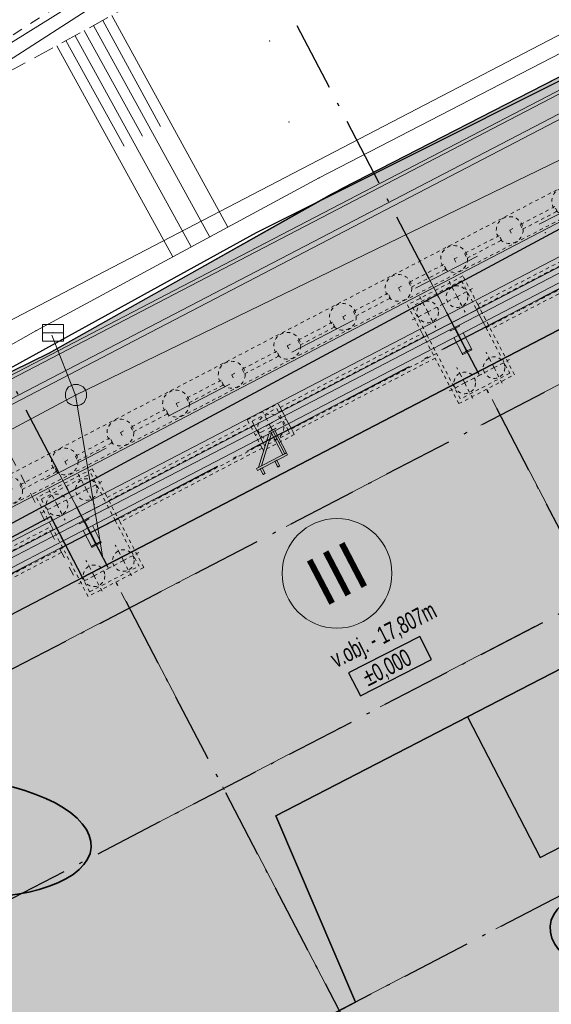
# Model space of a CAD drawing. Header units: metres. Extents: x -535942 to -530626, y -1087729 to -1086275.
# Tile 71 of 247: x -534302 to -534287, y -1086897 to -1086869. Entities that reach past the tile are written whole.
import ezdxf
from ezdxf.enums import TextEntityAlignment as Align

# ---------------------------------------------------------------- set-up
doc = ezdxf.new("R2010")
doc.units = ezdxf.units.M
for name, pattern in [('A_CARA_07', [7, 5, -2]), ('A_CARA_15', [7.6, 5, -1.3, 0, -1.3]), ('A_CARA_16', [11.4, 6, -1.8, 0, -1.8, 0, -1.8]), ('B_CARA_02', [2, 1, -1]), ('B_CARA_03', [3, 2, -1]), ('C_1', [0.6, 0.3, -0.3]), ('C_2', [0.9, 0.6, -0.3]), ('Čerchovaná 20mm', [3000, 2000, -500, 0, -500])]:
    doc.linetypes.add(name, pattern=pattern)
for name, color, linetype in [('18', 7, 'Continuous'), ('2', 7, 'Continuous'), ('22', 7, 'Continuous'), ('25', 7, 'Continuous'), ('8', 7, 'Continuous'), ('_blok katastr', 7, 'Continuous'), ('_blok SS sítě', 7, 'Continuous'), ('_blok zaměření - nové', 7, 'Continuous'), ('_základy', 7, 'Continuous'), ('AG popis nové', 240, 'Continuous'), ('AG_srafy SS komunikace', 253, 'Continuous'), ('CA_ZÁKLADY PAŽENÍ', 10, 'A_CARA_07'), ('RP_kom_odvodnění', 160, 'Continuous')]:
    doc.layers.add(name, color=color, linetype=linetype)
for name, color, linetype, lineweight in [('AG budovy tence', 240, 'Continuous', 18), ('AG budovy tluste', 240, 'Continuous', 50), ('AG kanal destova', 24, 'G_POTR_626_PN', 35), ('AG plyn', 251, 'G_POTR_632_PN', 13), ('AG silno NN', 251, 'G_VED_660_PN', 13), ('AG_SS kanal_déšť', 251, 'G_POTR_626_PN', 13), ('AG_SS osvětlení', 251, 'HP_04_VO', 13), ('CA_NEVHRA', 3, 'A_CARA_07', 9), ('CA_NEVHRA1_červená', 10, 'A_CARA_16', 25), ('CA_OSY', 5, 'A_CARA_15', 18), ('CA_PAŽENÍ', 10, 'Continuous', 25), ('CA_POHHRA25', 7, 'Continuous', 25), ('CA_REZY', 1, 'Continuous', 50), ('CA_ZAKLADY25', 7, 'Continuous', 18), ('RP_kom_popis', 240, 'Continuous', 35), ('RP_kom_srafy_asfalt', 41, 'Continuous', 18), ('RP_komunikace', 240, 'Continuous', 35), ('SS_KOTY', 3, 'Continuous', 25), ('SS_TEXT5', 4, 'Continuous', 50)]:
    doc.layers.add(name, color=color, linetype=linetype, lineweight=lineweight)
for name, color, linetype, lineweight, true_color in [('AG_Demolice', 7, 'Continuous', 25, 0xff8000), ('AG_dotčená parcela', 7, 'Continuous', 30, 0x007f00), ('BT_hranice_budov', 7, 'Continuous', 30, 0x007f00)]:
    doc.layers.add(name, color=color, linetype=linetype, lineweight=lineweight, true_color=true_color)
doc.layers.add('AG_revizni oblacek', color=111, linetype='Continuous', plot=False)
doc.layers.add('BT_hranice_parcel', color=7, linetype='Continuous', true_color=0x007f00)
doc.layers.add('BT_vnitrni_kresby', color=7, linetype='Continuous', true_color=0x007f00)
doc.styles.add('Annotative', font='txt')
doc.styles.add('PM-Poznámka', font='ARIALN.TTF', dxfattribs={"width": 0.8})
doc.styles.add('ROMANS', font='romans')
doc.linetypes.add('G_POTR_626_PN', pattern='A,0.5,-1,2,-6.5,[8,hpfmlin.shx,S=1,R=0,X=0,Y=0],-6.5,2,-1,0.5', length=20)
doc.linetypes.add('G_POTR_632_PN', pattern='A,0.5,-1,2,-6.5,[13,hpfmlin.shx,S=1,R=0,X=0,Y=0],-6.5,2,-1,0.5', length=20)
doc.linetypes.add('G_VED_660_PN', pattern='A,0.5,-1,2,-6.5,[28,hpfmlin.shx,S=1,R=0,X=0,Y=0],-6.5,2,-1,0.5', length=20)
doc.linetypes.add('HP_04_VO', pattern='A,0.5,-1,2,-5,[28,hpfmlin.shx,S=1,R=0,X=0,Y=0],-0.8,["VO",ROMANS,S=1.7,R=0,X=2.75,Y=-0.8],-7,2,-1,0.5', length=19.8)
doc.dimstyles.new('RP_Poznámkový', dxfattribs={"dimscale": 0, "dimtxt": 2, "dimasz": 2, "dimexe": 0, "dimexo": 5, "dimgap": 0.5, "dimtad": 1, "dimzin": 1, "dimtxsty": 'PM-Poznámka', "dimblk": 'ARCHTICK', "dimcen": 2.5, "dimclrd": 256, "dimclre": 256, "dimclrt": 256, "dimadec": 5, "dimazin": 0, "dimtm": 1e-09, "dimtfac": 1, "dimtmove": 1, "dimatfit": 3, "dimldrblk": 'CLOSEDBLANK', "dimfxl": 10, "dimfxlon": 1, "dimtfill": 1, "dimlwd": 13, "dimlwe": 13, "dimarcsym": 0})

# ---------------------------------------------------------------- blocks, each defined once
blk = doc.blocks.new('_KATASTR')
at = {"layer": 'AG_dotčená parcela', "color": 3, "lineweight": 35, "true_color": 0x00ff00}
for centre in [(-534303.619, -1086892.136), (-534282.772, -1086894.953)]:
    blk.add_ellipse(centre, major_axis=(3.835, -0.276), ratio=0.441498, dxfattribs=at)
at = {"layer": 'BT_hranice_budov', "lineweight": -3}
blk.add_lwpolyline([(-534273.16, -1086880.49), (-534281.13, -1086884.61), (-534288.98, -1086888.66), (-534294.48, -1086891.5), (-534292.19, -1086896.86), (-534294.49, -1086898.07), (-534322.75, -1086913), (-534326.38, -1086914.91), (-534331.97, -1086905.23), (-534333.59, -1086902.12), (-534304.47, -1086886.96), (-534300.03, -1086884.65), (-534277.03, -1086872.68)], dxfattribs=at)
at = {"layer": 'BT_hranice_parcel', "lineweight": -3}
for points in [[(-534198.96, -1086836), (-534210.92, -1086842.13), (-534222.39, -1086848.06), (-534226.92, -1086849.68), (-534229.45, -1086849.17), (-534234.16, -1086847.82), (-534239.74, -1086847.8), (-534244.99, -1086849.4), (-534260.32, -1086856.66), (-534281.87, -1086868.15), (-534295.05, -1086874.75), (-534338.12, -1086898.49), (-534383.25, -1086923.8)], [(-534278.2, -1086870.91), (-534280.81, -1086872.42), (-534283.9, -1086873.33), (-534336.41, -1086901.56), (-534380.73, -1086926.26), (-534387.36, -1086930.06), (-534395.68, -1086937.38), (-534400.23, -1086943.77), (-534402.1, -1086949.28), (-534402.94, -1086954.59), (-534401.71, -1086960.85), (-534397.72, -1086964.65), (-534394.01, -1086965.74), (-534388.06, -1086961.48), (-534382.1, -1086954.4), (-534380.8, -1086952.07), (-534380.09, -1086950.32), (-534377.66, -1086948.55)], [(-534277.03, -1086872.68), (-534300.03, -1086884.65), (-534300.94, -1086882.9), (-534305.36, -1086885.26), (-534304.47, -1086886.96), (-534333.59, -1086902.12), (-534331.97, -1086905.23)], [(-534326.38, -1086914.91), (-534322.75, -1086913), (-534318.97, -1086921.18), (-534290.27, -1086906.12), (-534294.49, -1086898.07), (-534292.19, -1086896.86), (-534294.48, -1086891.5), (-534288.98, -1086888.66), (-534286.89, -1086892.7), (-534279.04, -1086888.65), (-534281.13, -1086884.61)]]:
    blk.add_lwpolyline(points, dxfattribs=at)
at = {"layer": 'BT_vnitrni_kresby', "lineweight": -3}
for points in [[(-534304.47, -1086886.96), (-534300.03, -1086884.65)], [(-534288.98, -1086888.66), (-534281.13, -1086884.61)]]:
    blk.add_lwpolyline(points, dxfattribs=at)
blk = doc.blocks.new('kanalizace SS')
at = {"layer": 'AG_SS kanal_déšť', "ltscale": 0.7}
for p, q in [((-534300.23, -1086879.41), (-534281.35, -1086870.23)), ((-534300.91, -1086877.69), (-534300.23, -1086879.41)), ((-534309.85, -1086884.55), (-534300.23, -1086879.41)), ((-534300.23, -1086879.41), (-534299.446, -1086884.084))]:
    blk.add_line(p, q, dxfattribs=at)
blk = doc.blocks.new('ss plyn')
at = {"layer": 'AG plyn', "color": 251, "lineweight": 15, "ltscale": 0.5}
blk.add_line((-534277.956, -1086854.287), (-534304.922, -1086871.042), dxfattribs=at)
blk.add_line((-534277.956, -1086854.287), (-534304.922, -1086871.042), dxfattribs=at)
blk = doc.blocks.new('SS nízké napětí')
at = {"layer": 'AG silno NN', "ltscale": 0.7}
blk.add_line((-534331.2978, -1086888.58951), (-534290.8331, -1086862.49948), dxfattribs=at)
blk = doc.blocks.new('ss_vo')
at = {"layer": 'AG_SS osvětlení', "ltscale": 0.7}
blk.add_line((-534317.8484, -1086885.4622), (-534284.3182, -1086868.0014), dxfattribs=at)
blk = doc.blocks.new('Z620')
at = {"color": 0, "lineweight": -2}
for p, q in [((-0.21, 0.24), (-0.06, 0.3)), ((-0.06, 0.3), (0.06, 0.3)), ((0.06, 0.3), (0.21, 0.24)), ((-0.3, 0.06), (-0.27, 0.15)), ((-0.3, -0.06), (-0.3, 0.06)), ((-0.27, 0.15), (-0.21, 0.24)), ((0.21, 0.24), (0.27, 0.15)), ((0.27, 0.15), (0.3, 0.06)), ((0.3, 0.06), (0.3, -0.06)), ((-0.24, -0.21), (-0.3, -0.06)), ((-0.15, -0.27), (-0.24, -0.21)), ((-0.06, -0.3), (-0.15, -0.27)), ((0.15, -0.27), (0.06, -0.3)), ((0.24, -0.21), (0.15, -0.27)), ((0.3, -0.06), (0.24, -0.21)), ((0.06, -0.3), (-0.06, -0.3))]:
    blk.add_line(p, q, dxfattribs=at)
blk = doc.blocks.new('Z38')
at = {"color": 0, "lineweight": -2}
for p, q in [((0.3, 0.24), (-0.3, 0.24)), ((-0.3, 0.24), (-0.3, -0.24)), ((-0.3, 0), (0.3, 0)), ((0.3, -0.24), (0.3, 0.24)), ((-0.3, -0.24), (0.3, -0.24))]:
    blk.add_line(p, q, dxfattribs=at)
blk = doc.blocks.new('Zaměření - zekan')
at = {"layer": 'AG_srafy SS komunikace', "transparency": 33554516}
h = blk.add_hatch(color=256, dxfattribs=at)
h.dxf.hatch_style = 1
h.paths.add_polyline_path([(-534240.26, -1086848.01), (-534242.39, -1086848.54), (-534243.974, -1086849.136), (-534248.67, -1086851.22), (-534254.11, -1086853.75), (-534260.09, -1086856.64), (-534264.42, -1086858.86), (-534270.39, -1086862.11), (-534275.64, -1086864.95), (-534281.45, -1086868.07), (-534281.659, -1086868.183), (-534285.72, -1086869.95), (-534292.582, -1086873.477), (-534300.99, -1086878.21), (-534304.7, -1086880.03), (-534311.17, -1086883.6), (-534311.21, -1086883.69), (-534319, -1086887.9), (-534326.28, -1086891.8), (-534333.68, -1086895.85), (-534341.033, -1086899.872), (-534342.39, -1086900.59), (-534348.52, -1086904), (-534357.39, -1086909.18), (-534363.51, -1086912.76), (-534368.15, -1086915.35), (-534368.58, -1086915.38), (-534371.67, -1086917.17), (-534371.6, -1086917.36), (-534374.61, -1086918.91), (-534375.85, -1086919.55), (-534383.298, -1086923.67), (-534387.62, -1086926.167), (-534390.99, -1086928.47), (-534395.26, -1086932.19), (-534398.39, -1086935.37), (-534401.04, -1086938.71), (-534403.34, -1086942.64), (-534405.25, -1086947.26), (-534406.47, -1086948.88), (-534407.31, -1086949.26), (-534408.77, -1086950.15), (-534411.9, -1086951.42), (-534412.44, -1086951.7), (-534411.572, -1086955.25), (-534406.31, -1086953.97), (-534406.43, -1086955.99), (-534406.92, -1086958.84), (-534407.82, -1086961.82), (-534408.73, -1086963.55), (-534410.13, -1086965.71), (-534411.33, -1086966.62), (-534411.44, -1086966.66), (-534412.09, -1086967.39), (-534412.79, -1086968.05), (-534413.62, -1086968.71), (-534414.49, -1086969.26), (-534416.26, -1086969.93), (-534415.54, -1086973.73), (-534414.56, -1086973.85), (-534413.62, -1086974.05), (-534405.67, -1086972.87), (-534403.64, -1086972.67), (-534402.63, -1086972.81), (-534401.62, -1086973.13), (-534400.5, -1086973.63), (-534397.57, -1086975.25), (-534395.92, -1086976.46), (-534395, -1086977.42), (-534392.36, -1086981.04), (-534391.77, -1086982.25), (-534391.1, -1086982), (-534390.78, -1086982.85), (-534391.39, -1086983.1), (-534390.58, -1086985.29), (-534390.25, -1086986.4), (-534390.1, -1086987.69), (-534390.06, -1086988.65), (-534390.2, -1086989.8), (-534390.5, -1086990.92), (-534391.16, -1086992.45), (-534391.4, -1086992.91), (-534381.94, -1086987.31), (-534382.24, -1086986.32), (-534382.32, -1086985.31), (-534382.16, -1086984.27), (-534381.82, -1086983.34), (-534381.32, -1086982.44), (-534380.71, -1086981.63), (-534379.98, -1086980.93), (-534379.21, -1086980.3), (-534378.39, -1086979.72), (-534377.467, -1086979.211), (-534373.711, -1086977.112), (-534372.583, -1086976.508), (-534371.89, -1086976.12), (-534371.16, -1086975.66), (-534367.03, -1086973.76), (-534365.62, -1086973.12), (-534362.45, -1086971.42), (-534362.565, -1086971.198), (-534357.153, -1086968.396), (-534349.974, -1086964.676), (-534344.031, -1086961.597), (-534335.38, -1086957.063), (-534329.65, -1086954.06), (-534329.53, -1086954.31), (-534329, -1086954.29), (-534328.53, -1086954.37), (-534328.09, -1086954.52), (-534327.64, -1086954.75), (-534327.21, -1086955.13), (-534326.4, -1086956.7), (-534323.4, -1086955.17), (-534324.27, -1086953.55), (-534324.32, -1086953.03), (-534324.26, -1086952.54), (-534324.13, -1086952.05), (-534323.82, -1086951.55), (-534323.49, -1086951.1), (-534311.67, -1086944.94), (-534305.34, -1086941.6), (-534300.39, -1086939.07), (-534294.798, -1086936.104), (-534294.97, -1086935.8), (-534290.77, -1086933.636), (-534286.14, -1086931.26), (-534286.02, -1086931.42), (-534285.95, -1086931.48), (-534281.89, -1086929.385), (-534271.3, -1086923.94), (-534268.39, -1086922.44), (-534266.57, -1086921.49), (-534263.17, -1086919.71), (-534259.895, -1086918.003), (-534258.72, -1086917.39), (-534257.63, -1086916.91), (-534256.65, -1086916.73), (-534255.56, -1086916.71), (-534254.93, -1086916.98), (-534253.92, -1086917.86), (-534252.78, -1086919.28), (-534251.69, -1086920.86), (-534249.08, -1086925.78), (-534247.53, -1086928.67), (-534240.07, -1086924.81), (-534241.74, -1086921.65), (-534244.189, -1086916.906), (-534244.46, -1086916.38), (-534245.17, -1086914.8), (-534245.34, -1086913.82), (-534245.4, -1086912.79), (-534245.16, -1086911.8), (-534244.75, -1086910.85), (-534244.21, -1086909.95), (-534243.65, -1086909.23), (-534242.81, -1086908.49), (-534241.96, -1086907.93), (-534238.92, -1086906.61), (-534233.75, -1086904.35), (-534231.72, -1086903.63), (-534231.12, -1086903.38), (-534222.86, -1086899.98), (-534221.64, -1086899.45), (-534215.26, -1086896.83), (-534209.18, -1086894.35), (-534207.62, -1086893.82), (-534206.23, -1086893.48), (-534204.6, -1086893.25), (-534203.26, -1086893.19), (-534201.71, -1086893.25), (-534200.38, -1086893.427), (-534199.2, -1086893.7), (-534197.72, -1086894.19), (-534196.37, -1086894.9), (-534195.14, -1086895.82), (-534194.07, -1086896.96), (-534193.35, -1086897.92), (-534192.6, -1086899.44), (-534189.28, -1086891.78), (-534190.21, -1086891.25), (-534190.71, -1086890.67), (-534191, -1086890.06), (-534191.12, -1086889.29), (-534191.03, -1086888.49), (-534190.77, -1086887.8), (-534190.37, -1086887.08), (-534189.77, -1086886.62), (-534189.02, -1086886.35), (-534188.25, -1086886.41), (-534187.49, -1086886.8), (-534187, -1086887.35), (-534186.63, -1086888.11), (-534186.43, -1086889.03), (-534186.44, -1086889.87), (-534176.56, -1086889.35), (-534177.65, -1086886.35), (-534179.05, -1086882.57), (-534179.03, -1086882.09), (-534178.78, -1086881.7), (-534177.003, -1086880.974), (-534171.47, -1086878.73), (-534168.599, -1086877.516), (-534164.678, -1086875.911), (-534163.53, -1086875.46), (-534162.56, -1086875.05), (-534161.21, -1086874.87), (-534158.44, -1086876.72), (-534157.24, -1086876.86), (-534152.2, -1086873.32), (-534150.4, -1086872.02), (-534148.76, -1086870.34), (-534147.72, -1086869.64), (-534147.78, -1086868.94), (-534147.38, -1086868.62), (-534145.94, -1086867.86), (-534144.5, -1086867.1), (-534142.98, -1086868.83), (-534139.47, -1086866.78), (-534139.23, -1086867.11), (-534139.46, -1086867.68), (-534138.99, -1086868.33), (-534117.868, -1086863.128), (-534113.56, -1086852.87), (-534114.37, -1086851.52), (-534114.78, -1086850.57), (-534115.01, -1086849.57), (-534115.14, -1086848.49), (-534115.1, -1086846.51), (-534114.61, -1086844.2), (-534114.35, -1086844.04), (-534113.74, -1086841.96), (-534113.25, -1086840.97), (-534112.53, -1086839.04), (-534112.01, -1086837.76), (-534111.58, -1086837.05), (-534111.22, -1086836.67), (-534110.4, -1086836), (-534109.57, -1086835.59), (-534107.574, -1086834.453), (-534105.261, -1086833.135), (-534102.914, -1086831.772), (-534099.15, -1086829.58), (-534093.838, -1086826.49), (-534089.789, -1086824.133), (-534088.77, -1086823.54), (-534084.12, -1086821.01), (-534085.871, -1086817.863), (-534090.54, -1086820.46), (-534093.59, -1086822.14), (-534094.49, -1086822.57), (-534095.48, -1086822.88), (-534096.44, -1086822.95), (-534097.57, -1086822.86), (-534098.46, -1086822.57), (-534101.43, -1086820.53), (-534103.51, -1086818.2), (-534105.97, -1086814.25), (-534107.99, -1086810.23), (-534109.55, -1086807.26), (-534111.07, -1086804.41), (-534111.9, -1086802.88), (-534116.5, -1086794.06), (-534117.17, -1086792.06), (-534117.42, -1086790.69), (-534117.39, -1086789.25), (-534117.19, -1086787.5), (-534116.66, -1086785.76), (-534115.86, -1086784.28), (-534114.92, -1086782.83), (-534113.95, -1086781.82), (-534112.79, -1086780.91), (-534108.66, -1086778.44), (-534110.505, -1086775.354), (-534114.85, -1086777.87), (-534116.37, -1086778.45), (-534117.72, -1086778.78), (-534118.78, -1086778.9), (-534119.79, -1086778.87), (-534120.72, -1086778.71), (-534122.33, -1086778.24), (-534123.61, -1086777.53), (-534124.14, -1086776.51), (-534124.5, -1086775.53), (-534124.78, -1086773.93), (-534124.92, -1086772.42), (-534124.95, -1086770.88), (-534124.84, -1086769.37), (-534124.65, -1086767.87), (-534124.34, -1086766.41), (-534123.95, -1086764.94), (-534123.48, -1086763.55), (-534122.531, -1086761.319), (-534122.48, -1086761.2), (-534121.67, -1086759.91), (-534120.71, -1086758.7), (-534119.94, -1086758), (-534115.095, -1086754.803), (-534112.489, -1086753.118), (-534108.92, -1086750.81), (-534112.62, -1086746.13), (-534115.807, -1086748.182), (-534119.268, -1086750.409), (-534123.55, -1086753.29), (-534125.75, -1086754.94), (-534127.24, -1086756.26), (-534128.21, -1086757.38), (-534129.07, -1086758.68), (-534129.99, -1086760.43), (-534130.79, -1086762.3), (-534131.77, -1086765.256), (-534132.17, -1086766.67), (-534132.754, -1086769.154), (-534133.08, -1086770.92), (-534132.94, -1086773.13), (-534131.84, -1086777.78), (-534132.14, -1086777.97), (-534130.89, -1086781.58), (-534129.44, -1086783.59), (-534126.631, -1086788.645), (-534124.24, -1086793.34), (-534123.65, -1086795.82), (-534123.48, -1086797.42), (-534123.973, -1086799.534), (-534124.97, -1086801.52), (-534126.17, -1086803.45), (-534127.54, -1086804.78), (-534127.92, -1086804.75), (-534132.58, -1086807.28), (-534139.56, -1086810.01), (-534146.11, -1086812.58), (-534152.72, -1086815.14), (-534159.36, -1086817.74), (-534166.12, -1086820.4), (-534174.33, -1086823.85), (-534182.75, -1086826.87), (-534190.84, -1086831.94), (-534200.46, -1086836.84), (-534206.25, -1086839.79), (-534206.69, -1086840.05), (-534208.746, -1086841.112), (-534210.685, -1086842.126), (-534215.801, -1086844.801), (-534222.31, -1086848.04), (-534225.67, -1086849.34), (-534227.09, -1086849.34), (-534228.34, -1086849.44), (-534229.373, -1086849.268), (-534230.35, -1086849.04), (-534234.18, -1086847.95), (-534236.16, -1086847.74), (-534238.29, -1086847.76)])
h.paths.add_polyline_path([(-534391.83, -1086964.99), (-534388.99, -1086967.75), (-534389.32, -1086968.65), (-534389.03, -1086969.71), (-534388.91, -1086968.78), (-534388.57, -1086967.76), (-534388.06, -1086966.84), (-534386.87, -1086965.26), (-534384.26, -1086962.14), (-534380.15, -1086957.28), (-534377.72, -1086954.43), (-534375.258, -1086953.139), (-534377.42, -1086949), (-534378.23, -1086949.37), (-534378.17, -1086949.49), (-534379.06, -1086949.91), (-534380.6, -1086951.93), (-534380.7, -1086951.86), (-534381.58, -1086953.7), (-534381.483, -1086953.784), (-534383.82, -1086956.48), (-534386.678, -1086959.782), (-534387.92, -1086961.27), (-534389.99, -1086963.67), (-534390.75, -1086964.34), (-534391.55, -1086964.89)], flags=16)
at = {"layer": '18', "color": 252, "lineweight": 15}
for p in [(-534294.66, -1086869.23), (-534294.1, -1086871.56), (-534293.24, -1086873.17), (-534292.88, -1086873.63), (-534286.74, -1086874.74), (-534301.37, -1086877.56), (-534300.88, -1086877.62), (-534300.99, -1086878.21), (-534300.22, -1086879.41)]:
    blk.add_point(p, dxfattribs=at)
at = {"layer": '2', "color": 251, "linetype": 'C_1', "lineweight": 15}
for p, q in [((-534304.55, -1086870.68), (-534291.15, -1086862.05)), ((-534303.48, -1086878.51), (-534300.29, -1086884.59))]:
    blk.add_line(p, q, dxfattribs=at)
at = {"layer": '2', "color": 251, "lineweight": 15}
for p, q in [((-534293.24, -1086873.17), (-534285.99, -1086869.42)), ((-534292.88, -1086873.63), (-534285.72, -1086869.95)), ((-534301.37, -1086877.56), (-534293.24, -1086873.17)), ((-534300.99, -1086878.21), (-534292.88, -1086873.63)), ((-534304.93, -1086879.58), (-534301.37, -1086877.56)), ((-534304.7, -1086880.03), (-534300.99, -1086878.21))]:
    blk.add_line(p, q, dxfattribs=at)
at = {"layer": '22', "color": 252, "lineweight": 15}
for p, q in [((-534299.45, -1086868.64), (-534297.79, -1086871.69)), ((-534299.19, -1086868.5), (-534295.86, -1086874.58)), ((-534299.98, -1086868.93), (-534298.31, -1086871.97)), ((-534299.72, -1086868.79), (-534296.38, -1086874.87)), ((-534300.51, -1086869.22), (-534298.84, -1086872.26)), ((-534300.24, -1086869.08), (-534296.91, -1086875.15)), ((-534300.77, -1086869.37), (-534297.44, -1086875.44))]:
    blk.add_line(p, q, dxfattribs=at)
at = {"layer": '25', "color": 252, "linetype": 'C_2', "lineweight": 15}
blk.add_line((-534302.99, -1086870.58), (-534295.82, -1086866.65), dxfattribs=at)
at = {"layer": 'AG_revizni oblacek'}
blk.add_lwpolyline([(-534285.72, -1086869.95), (-534292.582, -1086873.477), (-534300.99, -1086878.21), (-534304.7, -1086880.03), (-534311.17, -1086883.6), (-534311.21, -1086883.69), (-534319, -1086887.9), (-534326.28, -1086891.8), (-534333.68, -1086895.85), (-534341.033, -1086899.872), (-534342.39, -1086900.59), (-534348.52, -1086904), (-534357.39, -1086909.18)], dxfattribs=at)
at = {"layer": '8', "color": 252, "lineweight": 15}
for name, p in [('Z38', (-534300.88, -1086877.62)), ('Z620', (-534300.22, -1086879.41))]:
    blk.add_blockref(name, p, dxfattribs=at)
blk = doc.blocks.new('_ARCHTICK')
at = {"color": 0, "linetype": 'ByBlock', "const_width": 0.15}
blk.add_lwpolyline([(-0.5, -0.5), (0.5, 0.5)], dxfattribs=at)
blk = doc.blocks.new('*D80')
at = {"layer": 'AG_revizni oblacek', "linetype": 'Continuous', "lineweight": 13, "transparency": 16777216}
blk.add_arc((-534367.33, -1086974.04), 37.062, 0, 27.5135, dxfattribs=at)
at = {"layer": 'Defpoints', "color": 0, "transparency": 16777216}
for p in [(-534209.374, -1086891.766), (-534367.33, -1086974.04), (-534367.33, -1086974.04), (-534334.536, -1086974.04)]:
    blk.add_point(p, dxfattribs=at)
at = {"layer": 'AG_revizni oblacek', "lineweight": 13, "transparency": 16777216, "xscale": 2, "yscale": 2, "zscale": 2}
for p, rotation in [((-534334.46, -1086956.919), 117.5134533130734), ((-534330.268, -1086974.04), 270.0000000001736)]:
    blk.add_blockref('_ARCHTICK', p, dxfattribs=dict(at, rotation=rotation))
at = {"layer": 'AG_revizni oblacek', "lineweight": -3, "transparency": 16777216, "insert": (-534329.678, -1086964.822), "char_height": 2, "attachment_point": 5, "rotation": 283.7567, "style": 'PM-Poznámka', "bg_fill": 3, "box_fill_scale": 1.1, "bg_fill_color": 256, "bg_fill_true_color": 13158600, "bg_fill_transparency": 0}
blk.add_mtext('27,51345°', dxfattribs=at)
at = {"layer": 'Defpoints', "color": 0, "transparency": 16777216}
blk.add_point((-534330.742, -1086968.133), dxfattribs=at)
blk = doc.blocks.new('_ClosedBlank')
at = {"color": 0, "linetype": 'ByBlock', "lineweight": -2}
for p, q in [((-1, 0.167), (0, 0)), ((-1, 0.167), (-1, -0.167)), ((0, 0), (-1, -0.167))]:
    blk.add_line(p, q, dxfattribs=at)
blk = doc.blocks.new('00RADA')
at = {"color": 0, "lineweight": -2}
blk.add_circle((0, 0), 4.5, dxfattribs=at)
at = {"layer": 'SS_TEXT5', "color": 0, "lineweight": -2, "style": 'ROMANS', "width": 0.8}
blk.add_attdef('1', text='', height=5, dxfattribs=at).set_placement((0, 0), align=Align.MIDDLE)
blk = doc.blocks.new('půdorys nový')
at = {"color": 251, "lineweight": 15}
for p, q in [((126.047, 62.106), (125.747, 62.106)), ((125.747, 62.106), (125.747, 62.073)), ((125.747, 62.073), (125.858, 62.073)), ((125.888, 62.043), (125.888, 61.369)), ((125.906, 61.369), (125.906, 62.043)), ((125.936, 62.073), (126.047, 62.073)), ((126.047, 62.073), (126.047, 62.106)), ((132.007, 62.106), (131.787, 62.106)), ((131.787, 62.106), (131.787, 62.095)), ((131.787, 62.095), (131.875, 62.095)), ((131.893, 62.077), (131.893, 61.925)), ((131.9, 61.925), (131.9, 62.077)), ((131.918, 62.095), (132.007, 62.095)), ((132.007, 62.095), (132.007, 62.106)), ((138.047, 62.106), (137.747, 62.106)), ((137.747, 62.106), (137.747, 62.073)), ((137.747, 62.073), (137.858, 62.073)), ((137.888, 62.043), (137.888, 61.369)), ((137.906, 61.369), (137.906, 62.043)), ((137.936, 62.073), (138.047, 62.073)), ((138.047, 62.073), (138.047, 62.106)), ((125.748, 61.34), (125.748, 61.856)), ((126.046, 61.856), (126.046, 61.34)), ((131.044, 61.136), (131.754, 61.856)), ((131.142, 61.136), (131.837, 61.841)), ((131.875, 61.907), (131.787, 61.907)), ((131.787, 61.907), (131.787, 61.896)), ((131.787, 61.896), (132.007, 61.896)), ((131.837, 61.841), (131.837, 61.856)), ((131.837, 61.856), (131.837, 61.136)), ((131.897, 61.136), (131.897, 61.856)), ((131.897, 61.856), (131.897, 61.136)), ((132.007, 61.907), (131.918, 61.907)), ((131.957, 61.136), (131.957, 61.856)), ((132.007, 61.896), (132.007, 61.907)), ((137.748, 61.34), (137.748, 61.856)), ((138.046, 61.856), (138.046, 61.34)), ((125.858, 61.339), (125.747, 61.339)), ((125.747, 61.339), (125.747, 61.306)), ((125.747, 61.306), (126.047, 61.306)), ((125.858, 61.34), (125.748, 61.34)), ((125.888, 61.37), (125.858, 61.34)), ((125.936, 61.34), (125.906, 61.37)), ((126.046, 61.34), (125.936, 61.34)), ((126.047, 61.339), (125.936, 61.339)), ((126.047, 61.306), (126.047, 61.339)), ((130.985, 61.136), (131.957, 61.136)), ((130.985, 61.136), (130.985, 61.076)), ((131.142, 61.136), (131.044, 61.136)), ((131.897, 61.136), (131.837, 61.136)), ((131.957, 61.136), (131.897, 61.136)), ((131.957, 61.076), (131.957, 61.136)), ((137.858, 61.339), (137.747, 61.339)), ((137.747, 61.339), (137.747, 61.306)), ((137.747, 61.306), (138.047, 61.306)), ((137.858, 61.34), (137.748, 61.34)), ((137.888, 61.37), (137.858, 61.34)), ((137.936, 61.34), (137.906, 61.37)), ((138.046, 61.34), (137.936, 61.34)), ((138.047, 61.339), (137.936, 61.339)), ((138.047, 61.306), (138.047, 61.339)), ((130.985, 61.076), (131.957, 61.076)), ((131.072, 60.894), (131.072, 60.891)), ((131.072, 60.891), (131.142, 60.891)), ((131.135, 61.076), (131.075, 61.076)), ((131.075, 61.076), (131.075, 60.898)), ((131.126, 60.898), (131.076, 60.898)), ((131.135, 60.908), (131.125, 60.898)), ((131.135, 60.957), (131.135, 61.076)), ((131.135, 60.957), (131.135, 60.907)), ((131.142, 60.961), (131.139, 60.961)), ((131.142, 60.891), (131.142, 60.961)), ((131.544, 60.961), (131.542, 60.961)), ((131.542, 60.961), (131.542, 60.891)), ((131.542, 60.891), (131.612, 60.891)), ((131.609, 61.076), (131.549, 61.076)), ((131.549, 61.076), (131.549, 60.957)), ((131.549, 60.907), (131.549, 60.957)), ((131.559, 60.898), (131.549, 60.908)), ((131.607, 60.898), (131.558, 60.898)), ((131.609, 60.898), (131.609, 61.076)), ((131.612, 60.891), (131.612, 60.894))]:
    blk.add_line(p, q, dxfattribs=at)
for centre, radius, start, end in [((125.858, 62.043), 0.03, 0, 90), ((125.936, 62.043), 0.03, 90, 180), ((131.875, 62.077), 0.018, 0, 90), ((131.918, 62.077), 0.018, 90, 180), ((137.858, 62.043), 0.03, 0, 90), ((137.936, 62.043), 0.03, 90, 180), ((131.875, 61.925), 0.018, 270, 0), ((131.918, 61.925), 0.018, 180, 270), ((125.858, 61.369), 0.03, 270, 0), ((125.936, 61.369), 0.03, 180, 270), ((137.858, 61.369), 0.03, 270, 0), ((137.936, 61.369), 0.03, 180, 270), ((131.076, 60.894), 0.0045, 90, 180), ((131.126, 60.907), 0.009, 270, 0), ((131.139, 60.957), 0.0045, 90, 180), ((131.544, 60.957), 0.0045, 0, 90), ((131.558, 60.907), 0.009, 180, 270), ((131.607, 60.894), 0.0045, 0, 90)]:
    blk.add_arc(centre, radius, start, end, dxfattribs=at)
at = {"layer": 'CA_OSY', "color": 251, "lineweight": 15}
for p, q in [((125.897, 16.271), (125.897, 64.266)), ((137.897, 16.271), (137.897, 64.266)), ((23.167, 61.706), (318.349, 61.706)), ((23.167, 59.266), (318.349, 59.266)), ((23.167, 53.418), (316.818, 53.418)), ((23.167, 46.226), (318.349, 46.226))]:
    blk.add_line(p, q, dxfattribs=at)
at = {"layer": 'CA_POHHRA25', "color": 251, "lineweight": 15}
for p, q in [((125.747, 62.105), (120.007, 62.105)), ((131.787, 62.105), (126.047, 62.105)), ((137.747, 62.105), (132.007, 62.105)), ((143.787, 62.105), (138.047, 62.105))]:
    blk.add_line(p, q, dxfattribs=at)
at = {"layer": 'CA_REZY', "color": 251, "lineweight": 15}
for p, q in [((125.147, 62.265), (114.647, 62.265)), ((126.647, 62.265), (125.147, 62.265)), ((137.147, 62.265), (126.647, 62.265)), ((138.647, 62.265), (137.147, 62.265)), ((149.147, 62.265), (138.647, 62.265)), ((113.906, 61.855), (125.147, 61.855)), ((125.147, 61.855), (137.888, 61.855)), ((137.906, 61.855), (149.147, 61.855))]:
    blk.add_line(p, q, dxfattribs=at)
at = {"layer": 'SS_KOTY', "color": 251, "lineweight": 15}
ref = blk.add_blockref('00RADA', (131.641, 57.396), dxfattribs=dict(at, xscale=0.3500000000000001, yscale=0.3500000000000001, zscale=0.3500000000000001, rotation=332.48655))
ref.add_attrib('1', 'III', dxfattribs={"layer": 'SS_TEXT5', "height": 1.4, "style": 'Annotative'}).set_placement((131.641, 57.396), align=Align.MIDDLE)
blk = doc.blocks.new('A$Cfe14903b')
at = {"layer": 'CA_OSY', "color": 0, "ltscale": 0.25}
for p, q in [((100, 0), (-100, 0)), ((0, -100), (0, 100))]:
    blk.add_line(p, q, dxfattribs=at)
at = {"layer": 'CA_ZÁKLADY PAŽENÍ', "color": 0, "lineweight": -2, "ltscale": 0.5}
blk.add_circle((0, 0), 385, dxfattribs=at)
blk = doc.blocks.new('A$Ca459e306')
at = {"layer": 'CA_NEVHRA1_červená', "color": 251, "linetype": 'B_CARA_03', "lineweight": 13, "ltscale": 0.7}
for p, q in [((74031, 4990), (173490, 4990)), ((73949, 4190), (173490, 4190))]:
    blk.add_line(p, q, dxfattribs=at)
at = {"layer": 'CA_ZÁKLADY PAŽENÍ', "color": 251, "linetype": 'B_CARA_03', "lineweight": 13, "ltscale": 0.5}
for points in [[(95930, 4590), (95930, 4440), (97050, 4440), (97050, 4590)], [(97730, 4590), (97730, 4440), (98850, 4440), (98850, 4590)], [(99530, 4590), (99530, 4440), (100650, 4440), (100650, 4590)], [(101330, 4590), (101330, 4440), (102450, 4440), (102450, 4590)], [(103130, 4590), (103130, 4440), (104250, 4440), (104250, 4590)], [(104930, 4590), (104930, 4440), (106050, 4440), (106050, 4590)], [(106730, 4590), (106730, 4440), (107850, 4440), (107850, 4590)], [(108530, 4590), (108530, 4440), (109650, 4440), (109650, 4590)], [(110330, 4590), (110330, 4440), (111450, 4440), (111450, 4590)], [(112130, 4590), (112130, 4440), (113250, 4440), (113250, 4590)]]:
    blk.add_lwpolyline(points, close=True, dxfattribs=at)
at = {"layer": 'CA_PAŽENÍ', "color": 251, "lineweight": 13}
for p in [(95590, 4590), (97390, 4590), (99190, 4590), (100990, 4590), (102790, 4590), (104590, 4590), (106390, 4590), (108190, 4590), (109990, 4590), (111790, 4590), (113590, 4590)]:
    blk.add_blockref('A$Cfe14903b', p, dxfattribs=at)
blk = doc.blocks.new('přeložka náhon')
at = {"layer": 'AG kanal destova', "color": 251, "lineweight": 13, "ltscale": 0.7}
blk.add_lwpolyline([(-534314.802, -1086889.269), (-534270.996, -1086866.435)], dxfattribs=at)
at = {"layer": 'RP_kom_odvodnění', "color": 251, "linetype": 'B_CARA_02', "lineweight": 13, "ltscale": 2}
blk.add_lwpolyline([(-534234.802, -1086847.92), (-534235.522, -1086847.919), (-534270.247, -1086865.794), (-534280.316, -1086871.072), (-534283.332, -1086872.627), (-534283.857, -1086872.912), (-534285.145, -1086873.58), (-534312.239, -1086887.616), (-534315.185, -1086889.132), (-534321.855, -1086892.71), (-534326.603, -1086895.031), (-534330.006, -1086896.796), (-534355.003, -1086910.03), (-534383.949, -1086927.962), (-534385.847, -1086929.193)], dxfattribs=at)
blk = doc.blocks.new('pilota 600 mm - D_620mm-1424623-ZÁKLADY HALY _ DPS')
at = {"layer": 'CA_NEVHRA', "color": 0, "lineweight": -2}
for p, q in [((0, 0), (0, 500)), ((0, 0), (-500, 0)), ((0, 0), (0, -250)), ((0, 0), (500, 0)), ((0, -250), (0, -500))]:
    blk.add_line(p, q, dxfattribs=at)
blk = doc.blocks.new('A$Cf8a33a96')
at = {"layer": 'AG_revizni oblacek', "linetype": 'Čerchovaná 20mm'}
for p, q in [((97090, -9246), (97090, 67435)), ((109090, -9246), (109090, 67435)), ((-6174, 41480), (290263, 41480)), ((-6174, 39040), (290263, 39040)), ((-6174, 33190), (290263, 33190)), ((-6174, 26000), (290263, 26000))]:
    blk.add_line(p, q, dxfattribs=at)
at = {"layer": 'CA_NEVHRA', "color": 252, "lineweight": 13}
for p, q in [((97565, 42630), (97565, 43130)), ((109565, 42630), (109565, 43130)), ((97565, 42630), (97065, 42630)), ((97565, 42630), (97565, 42380)), ((97565, 42630), (98065, 42630)), ((109565, 42630), (109065, 42630)), ((109565, 42630), (109565, 42380)), ((109565, 42630), (110065, 42630)), ((97565, 42380), (97565, 42130)), ((103090, 42025), (103090, 42275)), ((109565, 42380), (109565, 42130)), ((103090, 41775), (103090, 42025)), ((102840, 41775), (102590, 41775)), ((103090, 41775), (102840, 41775)), ((103090, 41775), (103090, 41525)), ((103090, 41775), (103340, 41775)), ((103340, 41775), (103590, 41775)), ((103090, 41525), (103090, 41275)), ((96615, 40580), (96615, 40830)), ((108615, 40580), (108615, 40830)), ((96615, 40330), (96615, 40580)), ((108615, 40330), (108615, 40580)), ((96615, 40330), (96115, 40330)), ((96615, 40330), (97115, 40330)), ((96615, 40330), (96615, 39830)), ((108615, 40330), (108115, 40330)), ((108615, 40330), (109115, 40330)), ((108615, 40330), (108615, 39830))]:
    blk.add_line(p, q, dxfattribs=at)
for centre, radius in [((96615, 42630), 310), ((97565, 42630), 310), ((108615, 42630), 310), ((109565, 42630), 310), ((103090, 41775), 375), ((96615, 40330), 310), ((97565, 40330), 310), ((108615, 40330), 310), ((109565, 40330), 310)]:
    blk.add_circle(centre, radius, dxfattribs=at)
at = {"layer": 'CA_POHHRA25', "color": 252, "linetype": 'B_CARA_03', "lineweight": 13}
for p, q in [((91490, 42055), (96290, 42055)), ((91590, 42155), (96190, 42155)), ((96190, 42155), (96190, 41355)), ((96290, 42055), (96290, 41455)), ((102690, 42055), (97890, 42055)), ((97890, 41455), (97890, 42055)), ((97990, 41355), (97990, 42155)), ((97990, 42155), (102590, 42155)), ((102590, 41355), (102590, 42155)), ((102690, 41455), (102690, 42055)), ((103490, 41455), (103490, 42055)), ((103490, 42055), (108290, 42055)), ((103590, 42155), (108190, 42155)), ((103590, 42155), (103590, 41355)), ((108190, 42155), (108190, 41355)), ((108290, 42055), (108290, 41455)), ((109890, 42055), (109890, 41455)), ((109890, 42055), (114690, 42055)), ((109990, 42155), (109990, 41355)), ((109990, 42155), (114590, 42155)), ((91490, 41455), (96290, 41455)), ((91590, 41355), (96190, 41355)), ((97890, 41455), (102690, 41455)), ((102590, 41355), (97990, 41355)), ((108290, 41455), (103490, 41455)), ((108190, 41355), (103590, 41355)), ((109890, 41455), (114690, 41455)), ((114590, 41355), (109990, 41355))]:
    blk.add_line(p, q, dxfattribs=at)
at = {"layer": 'CA_ZAKLADY25', "color": 252, "linetype": 'B_CARA_03', "lineweight": 13}
for p, q in [((97990, 43080), (96190, 43080)), ((96190, 43080), (96190, 42155)), ((97990, 43080), (97990, 42155)), ((109990, 43080), (108190, 43080)), ((108190, 43080), (108190, 42155)), ((109990, 42155), (109990, 43080)), ((96290, 42980), (96290, 42055)), ((96290, 42980), (97890, 42980)), ((97890, 42980), (97890, 42055)), ((109890, 42980), (108290, 42980)), ((108290, 42055), (108290, 42980)), ((109890, 42980), (109890, 42055)), ((102590, 42155), (102590, 42275)), ((102590, 42275), (103590, 42275)), ((102690, 42175), (102690, 42055)), ((102690, 42175), (103490, 42175)), ((103490, 42175), (103490, 42055)), ((103590, 42275), (103590, 42155)), ((96190, 42155), (96190, 41355)), ((96290, 41455), (96290, 42055)), ((97890, 41455), (97890, 42055)), ((97990, 41355), (97990, 42155)), ((102590, 41355), (102590, 42155)), ((102690, 42055), (102690, 41375)), ((103490, 41455), (103490, 42055)), ((103590, 41355), (103590, 42155)), ((108190, 42155), (108190, 41355)), ((108290, 42055), (108290, 41455)), ((109890, 41455), (109890, 42055)), ((109990, 39880), (109990, 42155)), ((96190, 39880), (96190, 41355)), ((96290, 39980), (96290, 41455)), ((97890, 41455), (97890, 39980)), ((97990, 39880), (97990, 41355)), ((102590, 41355), (102590, 41275)), ((103490, 41375), (102690, 41375)), ((103490, 41375), (103490, 41455)), ((103590, 41275), (103590, 41355)), ((108190, 39880), (108190, 41355)), ((108290, 39980), (108290, 41455)), ((109890, 41455), (109890, 39980)), ((103590, 41275), (102590, 41275)), ((96290, 39980), (97890, 39980)), ((109890, 39980), (108290, 39980)), ((97990, 39880), (96190, 39880)), ((108190, 39880), (109990, 39880))]:
    blk.add_line(p, q, dxfattribs=at)
at = {"layer": 'CA_NEVHRA', "color": 252, "lineweight": 13}
for p in [(96615, 42630), (108615, 42630)]:
    blk.add_blockref('pilota 600 mm - D_620mm-1424623-ZÁKLADY HALY _ DPS', p, dxfattribs=at)
at = {"layer": 'CA_NEVHRA', "color": 252, "lineweight": 13, "rotation": 180}
for p in [(97565, 40330), (109565, 40330)]:
    blk.add_blockref('pilota 600 mm - D_620mm-1424623-ZÁKLADY HALY _ DPS', p, dxfattribs=at)
blk = doc.blocks.new('komunikace')
at = {"layer": 'RP_kom_srafy_asfalt', "lineweight": 13, "transparency": 33554577}
h = blk.add_hatch(color=256, dxfattribs=at)
h.dxf.hatch_style = 1
edge = h.paths.add_edge_path()
edge.add_line((-534391.937, -1086929.295), (-534389.687, -1086931.878))
edge.add_line((-534389.687, -1086931.878), (-534388.29, -1086930.76))
edge.add_line((-534388.29, -1086930.76), (-534385.13, -1086928.64))
edge.add_line((-534385.13, -1086928.64), (-534380.465, -1086925.924))
edge.add_line((-534380.465, -1086925.924), (-534371.331, -1086920.606))
edge.add_line((-534371.331, -1086920.606), (-534356.629, -1086912.045))
edge.add_line((-534356.629, -1086912.045), (-534235.818, -1086849.121))
edge.add_line((-534235.818, -1086849.121), (-534236.137, -1086848.507))
edge.add_arc((-534238.629, -1086849.805), 2.809, 27.5134, 118.3493)
edge.add_line((-534239.962, -1086847.333), (-534240.406, -1086847.564))
edge.add_line((-534240.406, -1086847.564), (-534247.261, -1086851.134))
edge.add_line((-534247.261, -1086851.134), (-534253.51, -1086849.957))
edge.add_arc((-534254.436, -1086854.871), 5, 79.3354, 117.5116)
edge.add_line((-534256.745, -1086850.436), (-534272.903, -1086858.852))
edge.add_arc((-534270.593, -1086863.286), 5, 117.5116, 142.4783)
edge.add_line((-534274.559, -1086860.241), (-534281.099, -1086868.758))
edge.add_line((-534281.099, -1086868.758), (-534358.245, -1086908.941))
edge.add_line((-534358.245, -1086908.941), (-534374.554, -1086918.881))
edge.add_line((-534374.554, -1086918.881), (-534374.61, -1086918.91))
edge.add_line((-534374.61, -1086918.91), (-534375.85, -1086919.55))
edge.add_line((-534375.85, -1086919.55), (-534391.416, -1086928.612))
edge.add_line((-534391.416, -1086928.612), (-534391.937, -1086929.295))
at = {"layer": 'RP_komunikace', "lineweight": 13}
for points in [[(-534356.629, -1086912.045), (-534300.186, -1086882.646), (-534262.936, -1086863.244), (-534235.818, -1086849.121)], [(-534356.513, -1086912.267), (-534300.071, -1086882.868), (-534262.821, -1086863.466), (-534235.569, -1086849.273)], [(-534358.592, -1086908.276), (-534302.149, -1086878.877), (-534281.471, -1086868.106)], [(-534358.546, -1086908.364), (-534302.103, -1086878.966), (-534281.424, -1086868.195)], [(-534281.198, -1086868.641), (-534301.872, -1086879.409), (-534358.319, -1086908.81)], [(-534281.099, -1086868.758), (-534301.803, -1086879.542), (-534358.245, -1086908.941), (-534374.556, -1086918.877)]]:
    blk.add_lwpolyline(points, dxfattribs=at)

msp = doc.modelspace()

# ---------------------------------------------------------------- linework, layer by layer
at = {"layer": 'AG popis nové', "color": 251}
msp.add_lwpolyline([(-534292.05, -1086888.058), (-534290.008, -1086887.014), (-534290.349, -1086886.347), (-534292.391, -1086887.39)], close=True, dxfattribs=at)

# ---------------------------------------------------------------- block references
at = {"layer": '_blok SS sítě'}
for name in ['kanalizace SS', 'ss plyn']:
    msp.add_blockref(name, (0, 0), dxfattribs=at)
at = {"layer": '_blok zaměření - nové', "linetype": 'ByBlock'}
msp.add_blockref('Zaměření - zekan', (0, 0), dxfattribs=at)
at = {"layer": 'AG budovy tence', "xscale": 0.001, "yscale": 0.001, "zscale": 0.001, "rotation": 27.51344999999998}
msp.add_blockref('A$Ca459e306', (-534384.794, -1086930.38), dxfattribs=at)
at = {"layer": 'RP_kom_popis'}
msp.add_blockref('komunikace', (0, 0), dxfattribs=at)

# ---------------------------------------------------------------- texts
at = {"layer": 'AG popis nové', "color": 251, "style": 'PM-Poznámka', "width": 0.8}
for s, p in [('v.obj. - 17,807m', (-534292.744, -1086887.262)), ('%%P0,000', (-534291.832, -1086887.789))]:
    msp.add_text(s, height=0.5, rotation=27.0709, dxfattribs=at).set_placement(p)

# ---------------------------------------------------------------- next in the draw order: dimensions: what is measured, and where the dimension line sits
at = {"layer": 'AG_revizni oblacek', "color": 30, "lineweight": -3, "true_color": 0xf8991e}
dim = msp.add_angular_dim_2l(base=(-534330.74177, -1086968.13291), line1=((-534367.32998, -1086974.04001), (-534209.37411, -1086891.76624)), line2=((-534367.33, -1086974.04), (-534334.53597, -1086974.04)), dimstyle='RP_Poznámkový', override={"dimscale": 0}, dxfattribs=at)
dim.commit()
dim.dimension.update_dxf_attribs({"geometry": '*D80', "text_midpoint": (-534329.67806, -1086964.82195)})

# ---------------------------------------------------------------- next in the draw order: hatches: boundary and pattern name
at = {"layer": 'AG_Demolice', "lineweight": -3}
h = msp.add_hatch(dxfattribs=at)
h.set_pattern_fill('ANSI31', color=253, scale=0.3)
h.set_pattern_definition([(72.51345, (0, 0), (-0.9084826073, 0.28620901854), [])])
edge = h.paths.add_edge_path()
edge.add_line((-534348.841, -1086934.302), (-534347.968, -1086936.438))
edge.add_line((-534347.968, -1086936.438), (-534319.478, -1086924.592))
edge.add_line((-534319.478, -1086924.592), (-534274.751, -1086905.167))
edge.add_line((-534274.751, -1086905.167), (-534233.125, -1086875.625))
edge.add_line((-534233.125, -1086875.625), (-534152.599, -1086830.989))
edge.add_line((-534152.599, -1086830.989), (-534105.758, -1086810.767))
edge.add_line((-534105.758, -1086810.767), (-534106.669, -1086808.657))
edge.add_line((-534106.669, -1086808.657), (-534153.614, -1086828.924))
edge.add_line((-534153.614, -1086828.924), (-534203.732, -1086856.704))
edge.add_line((-534203.732, -1086856.704), (-534235.331, -1086874.349))
edge.add_line((-534235.331, -1086874.349), (-534275.887, -1086903.154))
edge.add_line((-534275.887, -1086903.154), (-534320.377, -1086922.476))
edge.add_line((-534320.377, -1086922.476), (-534348.838, -1086934.311))

# ---------------------------------------------------------------- next in the draw order: block references
at = {"layer": '_blok katastr', "lineweight": -3}
msp.add_blockref('_KATASTR', (0, 0), dxfattribs=at)
at = {"layer": '_blok SS sítě'}
for name in ['ss_vo', 'SS nízké napětí']:
    msp.add_blockref(name, (0, 0), dxfattribs=at)
at = {"layer": '_základy', "xscale": 0.001, "yscale": 0.001, "zscale": 0.001, "rotation": 27.51344999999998}
msp.add_blockref('A$Cf8a33a96', (-534366.759, -1086965.005), dxfattribs=at)
at = {"layer": 'AG budovy tence', "rotation": 27.51344999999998}
msp.add_blockref('půdorys nový', (-534382.965, -1086996.251), dxfattribs=at)
at = {"layer": 'AG budovy tluste'}
msp.add_blockref('přeložka náhon', (0, 0), dxfattribs=at)

doc.saveas('drawing.dxf')
